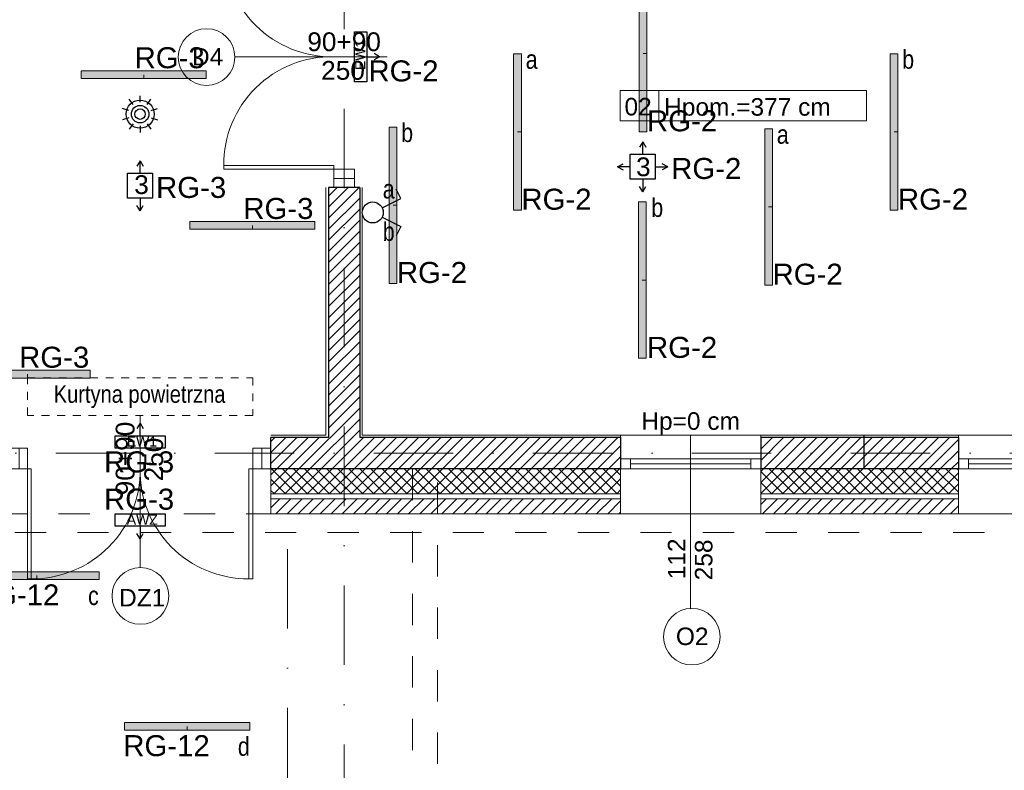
# Model space of a CAD drawing. Header units: metres. Extents: x -29 to 15534, y -4326 to 1447.
# Tile 38 of 48: x 12640 to 13427, y -2250 to -1649. Entities that reach past the tile are written whole.
import ezdxf
from ezdxf.enums import TextEntityAlignment as Align

# ---------------------------------------------------------------- set-up
doc = ezdxf.new("R2010")
doc.units = ezdxf.units.M
doc.header["$MEASUREMENT"] = 0
doc.linetypes.add('8', pattern=[0.5, 0.25, -0.25])
doc.linetypes.add('DASHDOT', pattern=[25.4, 12.7, -6.35, 0, -6.35])
for name, color, linetype, lineweight in [('#elektryczne', 7, 'Continuous', 20), ('A_B.CIENKIE', 8, 'Continuous', 9), ('A_DRZWI', 8, 'Continuous', 5), ('A_HACZE', 8, 'Continuous', 5), ('A_OPISY', 8, 'Continuous', 18), ('A_OSIE', 8, 'Continuous', 13), ('A_OZACZENIE DRZWI', 8, 'Continuous', 13), ('A_OZNACZENIA OKIEN', 8, 'Continuous', 13), ('A_PROJEKTOWANE ŚCIANY MUROWANE NOŚNE', 8, 'Continuous', 30), ('A_STAL CIENKIE', 8, 'Continuous', 0), ('A_STOLARKA', 8, 'Continuous', 5), ('A_TABELKI POM.', 8, 'Continuous', 20), ('A_TYNK', 8, 'Continuous', 5), ('A_WYMIARY WEWNETRZNE', 8, 'Continuous', 18), ('A_WYPOSAZENIE', 8, 'Continuous', 5), ('EB_obwody', 8, 'Continuous', 13), ('EB_oprawy awaryjne', 40, 'Continuous', 30), ('EB_oświetlenie sprzęt', 1, 'Continuous', 30)]:
    doc.layers.add(name, color=color, linetype=linetype, lineweight=lineweight)
for name, color, linetype in [('A_OZNACZENIA WARSTW', 8, 'Continuous'), ('rexp_Lum_Custom_Labels', 7, 'Continuous'), ('rexp_Lum_Labels', 7, 'Continuous'), ('rexp_Oprawy', 7, 'Continuous')]:
    doc.layers.add(name, color=color, linetype=linetype)
doc.styles.add('ARIAL', font='arial.ttf')
doc.styles.add('m1_romans', font='romans.shx', dxfattribs={"width": 0.8})
doc.styles.add('opisy okien', font='txt', dxfattribs={"height": 15})
doc.styles.get("Standard").update_dxf_attribs({"font": 'txt.shx'})
pattern_1 = [(135, (14464.78, -9e-13), (-4.419417, -4.419417), []), (225, (14464.78, -9e-13), (4.419417, -4.419417), [])]
pattern_2 = [(225, (14464.78, -9e-13), (4.419417, -4.419417), [])]

# ---------------------------------------------------------------- blocks, each defined once
blk = doc.blocks.new('A$C2DA918A7')
at = {"layer": 'A_OZACZENIE DRZWI'}
blk.add_line((-34.51, 0), (34.51, 0), dxfattribs=at)
at = {"layer": 'A_OZACZENIE DRZWI', "ltscale": 0.1, "style": 'm1_romans', "width": 0.8}
blk.add_attdef('SZEROKOSC', text='', height=10, rotation=359.99999, dxfattribs=at).set_placement((0, 0), align=Align.BOTTOM_CENTER)
blk.add_attdef('WYSOKOSC', text='', height=10, rotation=359.99999, dxfattribs=at).set_placement((-0.85, -3.39), align=Align.TOP_CENTER)
blk = doc.blocks.new('A$C05a9c78e')
at = {"layer": 'A_DRZWI', "color": 8, "ltscale": 2}
blk.add_line((-8.25, 194.72), (8.25, 194.72), dxfattribs=at)
at = {"layer": 'A_DRZWI', "ltscale": 2}
blk.add_line((-8.25, 0.72), (8.25, 0.72), dxfattribs=at)
at = {"layer": 'A_DRZWI', "color": 8, "ltscale": 2}
for points in [[(8.25, 188), (8.25, 201.45), (-8.25, 201.45), (-8.25, 188)], [(-96.25, 188), (-96.25, 185), (-8.25, 185), (-8.25, 188)]]:
    blk.add_lwpolyline(points, close=True, dxfattribs=at)
at = {"layer": 'A_DRZWI', "ltscale": 2}
for points in [[(-96.25, 8), (-96.25, 11), (-8.25, 11), (-8.25, 8)], [(8.25, 8), (8.25, -6.55), (-8.25, -6.55), (-8.25, 8)]]:
    blk.add_lwpolyline(points, close=True, dxfattribs=at)
at = {"layer": 'A_DRZWI', "color": 8, "ltscale": 2}
for centre, start, end in [((-9.91, 184.3), 179.53623, 271.0989), ((-9.91, 11.7), 88.9011, 180.46377)]:
    blk.add_arc(centre, 86.32, start, end, dxfattribs=at)
at = {"layer": 'A_WYMIARY WEWNETRZNE', "color": 8, "linetype": 'Continuous'}
blk.add_line((34.51, 98), (-87.27, 98), dxfattribs=at)
blk.add_circle((-109.94, 97.73), 22.67, dxfattribs=at)
at = {"layer": 'A_OZACZENIE DRZWI', "color": 8, "ltscale": 0.1}
ref = blk.add_blockref('A$C2DA918A7', (0, 98), dxfattribs=at)
ref.add_attrib('WYSOKOSC', '250', dxfattribs={"ltscale": 0.1, "height": 15, "rotation": 359.99999, "style": 'ARIAL'}).set_placement((-0.85, 94.61), align=Align.TOP_CENTER)
ref.add_attrib('SZEROKOSC', '90+90', dxfattribs={"ltscale": 0.1, "height": 15, "rotation": 359.99999, "style": 'ARIAL'}).set_placement((0, 98), align=Align.BOTTOM_CENTER)
blk = doc.blocks.new('A$C1c85234f')
at = {"layer": 'A_OZNACZENIA OKIEN'}
blk.add_line((0, -138.51), (0, 0), dxfattribs=at)
at = {"layer": 'A_OZNACZENIA OKIEN', "ltscale": 0.1, "style": 'm1_romans', "width": 0.8}
blk.add_attdef('SZEROKOSC', text='', height=10, rotation=89.99999, dxfattribs=at).set_placement((0, -99.01), align=Align.BOTTOM_CENTER)
blk.add_attdef('WYSOKOSC', text='', height=10, rotation=89.99999, dxfattribs=at).set_placement((3.39, -99.86), align=Align.TOP_CENTER)
blk = doc.blocks.new('podkład')
at = {"layer": 'A_HACZE'}
h = blk.add_hatch(dxfattribs=at)
h.set_pattern_fill('ANSI31', color=8, scale=50, angle=180, style=0)
h.set_pattern_definition(pattern_2)
h.paths.add_polyline_path([(13119.8, -2008.7), (13119.8, -1983.7), (12911.3, -1983.7), (12911.3, -1783.7), (12886.3, -1783.7), (12886.3, -1983.7), (12840.3, -1983.7), (12840.3, -2008.7)])
h.paths.add_polyline_path([(13231.8, -1983.7), (13231.8, -2008.7), (13389.8, -2008.7), (13389.8, -1983.7)])
h = blk.add_hatch(dxfattribs=at)
h.set_pattern_fill('ANSI37', color=8, scale=50, angle=90)
h.set_pattern_definition(pattern_1)
h.paths.add_polyline_path([(13119.8, -2028.7), (13119.8, -2008.7), (12840.3, -2008.7), (12840.3, -2028.7)])
h = blk.add_hatch(dxfattribs=at)
h.set_pattern_fill('ANSI37', color=8, scale=50, angle=90)
h.set_pattern_definition(pattern_1)
h.paths.add_polyline_path([(13231.8, -2008.7), (13231.8, -2028.7), (13389.8, -2028.7), (13389.8, -2008.7)])
h = blk.add_hatch(dxfattribs=at)
h.set_pattern_fill('ANSI31', color=8, scale=50, angle=180, style=0)
h.set_pattern_definition(pattern_2)
h.paths.add_polyline_path([(12840.3, -2032.7), (12840.3, -2044.7), (13119.8, -2044.7), (13119.8, -2032.7)])
h = blk.add_hatch(dxfattribs=at)
h.set_pattern_fill('ANSI31', color=8, scale=50, angle=180, style=0)
h.set_pattern_definition(pattern_2)
h.paths.add_polyline_path([(13231.8, -2032.7), (13231.8, -2044.7), (13389.8, -2044.7), (13389.8, -2032.7)])
at = {"layer": 'A_B.CIENKIE', "color": 8, "linetype": '8', "ltscale": 100}
for points in [[(11573.49, -2008.7), (11573.49, -4224.7), (12973.49, -3344.7), (12973.49, -2008.7)], [(11593.49, -2008.7), (11593.49, -4188.5), (12953.49, -3333.65), (12953.49, -2008.7)]]:
    blk.add_lwpolyline(points, dxfattribs=at)
at = {"layer": 'A_OSIE', "color": 8, "linetype": 'DASHDOT', "ltscale": 5}
for p, q in [((12898.8, -449.79), (12898.8, -2335.96)), ((14256.99, -1996.2), (10108.73, -1996.2)), ((12853.49, -3407.36), (12853.49, -2044.7))]:
    blk.add_line(p, q, dxfattribs=at)
at = {"layer": 'A_OZNACZENIA WARSTW', "color": 8, "linetype": 'Continuous'}
blk.add_line((13314.47, -2008.7), (13314.47, -1981.7), dxfattribs=at)
at = {"layer": 'A_PROJEKTOWANE ŚCIANY MUROWANE NOŚNE', "color": 8}
for p, q in [((12886.3, -1783.7), (12886.3, -1983.7)), ((12911.3, -1783.7), (12886.3, -1783.7)), ((12911.3, -1783.7), (12911.3, -1983.7)), ((12886.3, -1983.7), (12840.3, -1983.7)), ((12840.3, -2008.7), (12840.3, -1983.7)), ((13119.8, -1983.7), (12911.3, -1983.7)), ((13119.8, -1983.7), (13119.8, -2008.7)), ((13389.8, -1983.7), (13231.8, -1983.7)), ((13231.8, -1983.7), (13231.8, -2008.7)), ((13389.8, -1983.7), (13389.8, -2008.7)), ((13119.8, -2008.7), (12840.3, -2008.7)), ((13389.8, -2008.7), (13231.8, -2008.7))]:
    blk.add_line(p, q, dxfattribs=at)
at = {"layer": 'A_STAL CIENKIE', "color": 8, "linetype": '8', "ltscale": 100}
blk.add_lwpolyline([(13910.62, -2059.7), (10470.62, -2059.7), (10470.62, -2044.7), (13910.62, -2044.7)], close=True, dxfattribs=at)
at = {"layer": 'A_STOLARKA', "color": 8}
for p, q in [((13231.8, -2000.7), (13119.8, -2000.7)), ((13223.8, -2004.7), (13127.8, -2004.7)), ((13689.8, -2000.7), (13389.8, -2000.7)), ((13577.8, -2004.7), (13397.8, -2004.7)), ((13223.8, -2008.7), (13119.8, -2008.7)), ((13231.8, -2008.7), (13227.8, -2008.7)), ((13681.8, -2008.7), (13389.8, -2008.7))]:
    blk.add_line(p, q, dxfattribs=at)
for points in [[(13119.8, -2044.7), (13119.8, -1981.7), (13231.8, -1981.7), (13231.8, -2044.7)], [(13389.8, -2044.7), (13389.8, -1981.7), (13689.8, -1981.7), (13689.8, -2044.7)], [(13119.8, -2008.7), (13119.8, -2000.7), (13127.8, -2000.7), (13127.8, -2008.7)], [(13223.8, -2008.7), (13223.8, -2000.7), (13231.8, -2000.7), (13231.8, -2008.7)], [(13389.8, -2008.7), (13389.8, -2000.7), (13397.8, -2000.7), (13397.8, -2008.7)]]:
    blk.add_lwpolyline(points, close=True, dxfattribs=at)
at = {"layer": 'A_TYNK', "color": 8, "linetype": 'Continuous'}
for p, q in [((12840.3, -2008.7), (12840.3, -2028.7)), ((13119.8, -2028.7), (12840.3, -2028.7)), ((12840.3, -2028.7), (12840.3, -2044.7)), ((13119.8, -2028.7), (13119.8, -2044.7)), ((13389.8, -2028.7), (13231.8, -2028.7)), ((13231.8, -2028.7), (13231.8, -2044.7)), ((13389.8, -2028.7), (13389.8, -2044.7))]:
    blk.add_line(p, q, dxfattribs=at)
at = {"layer": 'A_TYNK', "color": 8}
for points in [[(13847.62, -1724.7), (13847.62, -1981.7), (13231.8, -1981.7)], [(12840.3, -1981.7), (12884.3, -1981.7), (12884.3, -1783.7)], [(13119.8, -1981.7), (12913.3, -1981.7), (12913.3, -1783.7)]]:
    blk.add_lwpolyline(points, dxfattribs=at)
at = {"layer": 'A_TYNK', "color": 8, "linetype": 'Continuous'}
for points in [[(13119.8, -2028.7), (12840.3, -2028.7)], [(13389.8, -2028.7), (13231.8, -2028.7)], [(13119.8, -2032.7), (12840.3, -2032.7)], [(13389.8, -2032.7), (13231.8, -2032.7)], [(13119.8, -2044.7), (12840.3, -2044.7)], [(13389.8, -2044.7), (13231.8, -2044.7)]]:
    blk.add_lwpolyline(points, dxfattribs=at)
at = {"layer": 'A_WYMIARY WEWNETRZNE', "color": 8, "linetype": 'Continuous'}
blk.add_line((13150.31, -1706.27), (13150.31, -1730.49), dxfattribs=at)
blk.add_lwpolyline([(13119.43, -1730.49), (13119.43, -1706.27), (13316.41, -1706.27), (13316.41, -1730.49)], close=True, dxfattribs=at)
blk.add_circle((13176.76, -2142.97), 22.63, dxfattribs=at)
at = {"layer": 'A_WYPOSAZENIE', "color": 8, "linetype": '8', "ltscale": 25}
blk.add_lwpolyline([(12645.75, -1935.94), (12825.75, -1935.94), (12825.75, -1965.94), (12645.75, -1965.94)], close=True, dxfattribs=at)
at = {"layer": 'A_DRZWI', "color": 8, "ltscale": 2}
blk.add_blockref('A$C05a9c78e', (12898.8, -1777.14), dxfattribs=at)
at = {"layer": 'A_DRZWI', "color": 8, "ltscale": 2, "rotation": 90}
blk.add_blockref('A$C05a9c78e', (12833.75, -2000.45), dxfattribs=at)
at = {"layer": 'A_WYMIARY WEWNETRZNE', "color": 8, "linetype": 'Continuous'}
ref = blk.add_blockref('A$C1c85234f', (13175.8, -1981.7), dxfattribs=at)
ref.add_attrib('WYSOKOSC', '258', dxfattribs={"layer": 'A_OZNACZENIA OKIEN', "ltscale": 0.1, "height": 14, "rotation": 90, "style": 'ARIAL'}).set_placement((13179.19, -2081.55), align=Align.TOP_CENTER)
ref.add_attrib('SZEROKOSC', '112', dxfattribs={"layer": 'A_OZNACZENIA OKIEN', "ltscale": 0.1, "height": 14, "rotation": 90, "style": 'ARIAL'}).set_placement((13175.8, -2080.7), align=Align.BOTTOM_CENTER)
at = {"layer": 'A_OPISY', "color": 8, "lineweight": 13, "insert": (12743.64, -1951.02), "char_height": 14, "width": 153.8141, "attachment_point": 5, "line_spacing_factor": 0.8, "style": 'opisy okien'}
blk.add_mtext('\\pxql;{\\fArial Narrow|b0|i0|c238|p34;Kurtyna powietrzna}', dxfattribs=at)
at = {"layer": 'A_OZNACZENIA OKIEN', "color": 8, "lineweight": 13, "char_height": 14, "attachment_point": 8}
for s, insert, style in [('{\\fArial|b0|i0|c238|p34;D4}', (12789.71, -1686.08), 'ARIAL'), ('{\\fArial|b0|i0|c238|p34;Hpom.=377 cm}', (13221.19, -1730.49), 'ARIAL'), ('{\\fArial|b0|i0|c238|p34;Hp=0 cm}', (13175.8, -1981.7), 'opisy okien'), ('{\\fArial|b0|i0|c238|p34;DZ1}', (12737.41, -2118.75), 'ARIAL'), ('{\\fArial|b0|i0|c238|p34;O2}', (13177.05, -2149.87), 'ARIAL')]:
    blk.add_mtext(s, dxfattribs=dict(at, insert=insert, style=style))
at = {"layer": 'A_TABELKI POM.', "color": 8, "insert": (13144.68, -1726.26), "char_height": 14, "width": 190.1196, "attachment_point": 9, "style": 'ARIAL'}
blk.add_mtext('02', dxfattribs=at)
blk = doc.blocks.new('*U204')
at = {"layer": 'EB_oświetlenie sprzęt', "linetype": 'Continuous'}
for p, q in [((-89925375.23, -54748399.37), (-89925382.76, -54748403.1)), ((-89925367.77, -54748414.43), (-89925375.23, -54748399.37)), ((-89925360.31, -54748414.43), (-89925352.85, -54748399.37)), ((-89925352.85, -54748399.37), (-89925345.32, -54748403.1))]:
    blk.add_line(p, q, dxfattribs=at)
blk.add_circle((-89925364.04, -54748421.95), 8.4, dxfattribs=at)
blk = doc.blocks.new('*U208')
at = {"layer": 'EB_oprawy awaryjne', "color": 3, "linetype": 'Continuous'}
for p, q in [((0, -5), (0, -15)), ((0, -15), (-2.5, -10.67)), ((0, -15), (2.5, -10.67))]:
    blk.add_line(p, q, dxfattribs=at)
blk.add_lwpolyline([(-20, 5), (20, 5), (20, -5), (-20, -5), (-20, 5)], dxfattribs=at)
at = {"layer": 'EB_oprawy awaryjne', "linetype": 'Continuous', "insert": (-10.64, 4.34), "char_height": 8, "attachment_point": 1, "style": 'ARIAL'}
blk.add_mtext_dynamic_manual_height_columns('{\\C3;AWZ}', width=397.3306, gutter_width=1, heights=[0], dxfattribs=at)
blk = doc.blocks.new('*U223')
at = {"layer": 'EB_oprawy awaryjne', "color": 3, "linetype": 'Continuous'}
for p, q in [((0, 15), (-2.5, 10.67)), ((0, 5), (0, 15)), ((0, 15), (2.5, 10.67))]:
    blk.add_line(p, q, dxfattribs=at)
blk.add_lwpolyline([(20, -5), (-20, -5), (-20, 5), (20, 5), (20, -5)], dxfattribs=at)
at = {"layer": 'EB_oprawy awaryjne', "linetype": 'Continuous', "insert": (-10.64, 4.34), "char_height": 8, "attachment_point": 1, "style": 'ARIAL'}
blk.add_mtext_dynamic_manual_height_columns('{\\C3;EW1}', width=397.3306, gutter_width=1, heights=[0], dxfattribs=at)
blk = doc.blocks.new('*U222')
at = {"layer": 'EB_oprawy awaryjne', "color": 3, "linetype": 'Continuous'}
for p, q in [((5, 0), (15, 0)), ((15, 0), (10.67, 2.5)), ((15, 0), (10.67, -2.5))]:
    blk.add_line(p, q, dxfattribs=at)
blk.add_lwpolyline([(-5, -20), (-5, 20), (5, 20), (5, -20), (-5, -20)], dxfattribs=at)
at = {"layer": 'EB_oprawy awaryjne', "linetype": 'Continuous', "insert": (-4.34, -10.64), "char_height": 8, "attachment_point": 1, "rotation": 90, "style": 'ARIAL'}
blk.add_mtext_dynamic_manual_height_columns('{\\C3;EW1}', width=397.3306, gutter_width=1, heights=[0], dxfattribs=at)
blk = doc.blocks.new('rexp_lib_l_60')
at = {"layer": 'rexp_Oprawy', "linetype": 'Continuous', "lineweight": 18, "true_color": 0x007fff}
blk.add_hatch(color=150, dxfattribs=at).paths.add_polyline_path([(-3.1, -62.5), (3.1, -62.5), (3.1, 62.5), (-3.1, 62.5)])
at = {"layer": 'rexp_Oprawy', "color": 150, "linetype": 'Continuous', "lineweight": 18, "true_color": 0x007fff}
blk.add_lwpolyline([(-3.1, -62.5), (3.1, -62.5), (3.1, 62.5), (-3.1, 62.5)], close=True, dxfattribs=at)
at = {"layer": 'rexp_Oprawy', "color": 7, "linetype": 'Continuous', "lineweight": 18}
blk.add_lwpolyline([(-3.1, -62.5), (3.1, -62.5), (3.1, 62.5), (-3.1, 62.5)], close=True, dxfattribs=at)
blk.add_lwpolyline([(0, 0), (3.1, 0)], dxfattribs=at)
blk = doc.blocks.new('rexp_lib_l_57')
at = {"layer": 'rexp_Oprawy', "linetype": 'Continuous', "lineweight": 18, "true_color": 0x00ff7f}
blk.add_hatch(color=110, dxfattribs=at).paths.add_polyline_path([(-3.1, -50), (3.1, -50), (3.1, 50), (-3.1, 50)])
at = {"layer": 'rexp_Oprawy', "color": 110, "linetype": 'Continuous', "lineweight": 18, "true_color": 0x00ff7f}
blk.add_lwpolyline([(-3.1, -50), (3.1, -50), (3.1, 50), (-3.1, 50)], close=True, dxfattribs=at)
at = {"layer": 'rexp_Oprawy', "color": 7, "linetype": 'Continuous', "lineweight": 18}
blk.add_lwpolyline([(-3.1, -50), (3.1, -50), (3.1, 50), (-3.1, 50)], close=True, dxfattribs=at)
blk.add_lwpolyline([(0, 0), (3.1, 0)], dxfattribs=at)
at = {"layer": 'rexp_Lum_Custom_Labels', "color": 8, "linetype": 'Continuous', "lineweight": 18, "flags": 8}
blk.add_attdef('CustomLabel', (-8.1, -50), '', height=10, rotation=90, dxfattribs=at)
at = {"layer": 'rexp_Lum_Labels', "color": 8, "linetype": 'Continuous', "lineweight": 18, "flags": 8}
blk.add_attdef('Label', (10, 10), '', height=20, dxfattribs=at)
blk = doc.blocks.new('rexp_lib_l_92')
at = {"layer": 'rexp_Oprawy', "linetype": 'Continuous', "lineweight": 18, "true_color": 0x007f00}
blk.add_hatch(color=96, dxfattribs=at).paths.add_polyline_path([(-3.1, -50), (3.1, -50), (3.1, 50), (-3.1, 50)])
at = {"layer": 'rexp_Oprawy', "color": 96, "linetype": 'Continuous', "lineweight": 18, "true_color": 0x007f00}
blk.add_lwpolyline([(-3.1, -50), (3.1, -50), (3.1, 50), (-3.1, 50)], close=True, dxfattribs=at)
at = {"layer": 'rexp_Oprawy', "color": 7, "linetype": 'Continuous', "lineweight": 18}
blk.add_lwpolyline([(-3.1, -50), (3.1, -50), (3.1, 50), (-3.1, 50)], close=True, dxfattribs=at)
blk.add_lwpolyline([(0, 0), (3.1, 0)], dxfattribs=at)
blk = doc.blocks.new('aw 53t5325235')
at = {"layer": 'EB_oprawy awaryjne', "linetype": 'Continuous'}
for p, q in [((-89934394.43, -54747675.98), (-89934396.93, -54747680.31)), ((-89934394.43, -54747685.98), (-89934394.43, -54747675.98)), ((-89934394.43, -54747675.98), (-89934391.93, -54747680.31)), ((-89934414.43, -54747695.98), (-89934410.1, -54747693.48)), ((-89934404.43, -54747695.98), (-89934414.43, -54747695.98)), ((-89934414.43, -54747695.98), (-89934410.1, -54747698.48)), ((-89934384.43, -54747695.98), (-89934374.43, -54747695.98)), ((-89934374.43, -54747695.98), (-89934378.76, -54747693.48)), ((-89934374.43, -54747695.98), (-89934378.76, -54747698.48)), ((-89934394.43, -54747705.98), (-89934394.43, -54747715.98)), ((-89934394.43, -54747715.98), (-89934396.93, -54747711.65)), ((-89934394.43, -54747715.98), (-89934391.93, -54747711.65))]:
    blk.add_line(p, q, dxfattribs=at)
blk.add_lwpolyline([(-89934404.43, -54747685.98), (-89934384.43, -54747685.98), (-89934384.43, -54747705.98), (-89934404.43, -54747705.98), (-89934404.43, -54747685.98)], dxfattribs=at)
at = {"layer": 'EB_oprawy awaryjne', "linetype": 'Continuous', "insert": (-89934399.73, -54747688.47), "char_height": 15, "attachment_point": 1, "style": 'ARIAL'}
blk.add_mtext_dynamic_manual_height_columns('3', width=397.3306, gutter_width=1, heights=[0], dxfattribs=at)
blk = doc.blocks.new('*U216')
at = {"layer": 'EB_oprawy awaryjne', "linetype": 'Continuous'}
for p, q in [((0, 20), (-2.5, 15.67)), ((0, 10), (0, 20)), ((0, 20), (2.5, 15.67)), ((0, -20), (-2.5, -15.67)), ((0, -10), (0, -20)), ((0, -20), (2.5, -15.67))]:
    blk.add_line(p, q, dxfattribs=at)
blk.add_lwpolyline([(-10, -10), (-10, 10), (10, 10), (10, -10), (-10, -10)], dxfattribs=at)
at = {"layer": 'EB_oprawy awaryjne', "linetype": 'Continuous', "insert": (-4.71, 8.39), "char_height": 15, "attachment_point": 1, "style": 'ARIAL'}
blk.add_mtext_dynamic_manual_height_columns('3', width=397.3306, gutter_width=1, heights=[0], dxfattribs=at)
blk = doc.blocks.new('czujka ruchu')
at = {"layer": 'EB_oświetlenie sprzęt', "color": 4}
for p, q in [((-89925364.04, -54748232.5), (-89925364.04, -54748227.25)), ((-89925369.6, -54748234.31), (-89925372.68, -54748230.06)), ((-89925358.49, -54748234.31), (-89925355.4, -54748230.06)), ((-89925373.03, -54748239.03), (-89925378.02, -54748237.41)), ((-89925355.06, -54748239.03), (-89925350.06, -54748237.41)), ((-89925373.03, -54748244.87), (-89925378.02, -54748246.5)), ((-89925369.6, -54748249.6), (-89925372.68, -54748253.84)), ((-89925358.49, -54748249.6), (-89925355.4, -54748253.84)), ((-89925355.06, -54748244.87), (-89925350.06, -54748246.5)), ((-89925364.04, -54748251.4), (-89925364.04, -54748256.65))]:
    blk.add_line(p, q, dxfattribs=at)
for radius in [11.2, 7, 4.17]:
    blk.add_circle((-89925364.04, -54748241.95), radius, dxfattribs=at)

msp = doc.modelspace()

# ---------------------------------------------------------------- block references
at = {"layer": '#elektryczne', "color": 8, "linetype": 'Continuous', "lineweight": 18}
msp.add_blockref('podkład', (0, 0), dxfattribs=at)
at = {"layer": 'EB_oprawy awaryjne', "linetype": 'Continuous'}
for name, p in [('*U222', (12912.05, -1679.14)), ('aw 53t5325235', (89947531.89, 54745928.81, 377)), ('*U216', (12735.75, -1782.32, 225)), ('*U223', (12735.75, -1987.2)), ('*U208', (12735.75, -2049.7))]:
    msp.add_blockref(name, p, dxfattribs=at)
at = {"layer": 'EB_oświetlenie sprzęt', "linetype": 'Continuous'}
msp.add_blockref('czujka ruchu', (89938099.79, 54746516.91, 75), dxfattribs=at)
at = {"layer": 'EB_oświetlenie sprzęt', "linetype": 'Continuous', "rotation": 270}
msp.add_blockref('*U204', (54761343.65, -89927167.74), dxfattribs=at)
at = {"layer": 'rexp_Oprawy', "color": 8, "linetype": 'Continuous', "lineweight": 18, "rotation": 270}
for name, p in [('rexp_lib_l_57', (12645.75, -1933.03)), ('rexp_lib_l_92', (12653.1, -2094.1, 377)), ('rexp_lib_l_57', (12738.62, -1693.52, 300)), ('rexp_lib_l_92', (12773.33, -2214.68)), ('rexp_lib_l_57', (12825.52, -1814.07, 300))]:
    msp.add_blockref(name, p, dxfattribs=at)
at = {"layer": 'rexp_Oprawy', "color": 0, "linetype": 'Continuous', "lineweight": 18}
for p in [(12937.91, -1797.87, 377), (13037.41, -1739.27, 377), (13137.11, -1857.77, 377), (13137.81, -1676.57, 377), (13238.15, -1799.24), (13338.36, -1739.24)]:
    msp.add_blockref('rexp_lib_l_60', p, dxfattribs=at)

# ---------------------------------------------------------------- texts
at = {"layer": 'A_OPISY', "color": 0, "lineweight": 13, "char_height": 15, "width": 16.3849, "attachment_point": 5, "style": 'opisy okien'}
for s, insert in [('{\\fArial Narrow|b0|i0|c238|p39;b}', (13349.66, -1681.34)), ('{\\fArial Narrow|b0|i0|c238|p39;a}', (13048.71, -1681.37, 377)), ('{\\fArial Narrow|b0|i0|c238|p39;b}', (12949.21, -1739.97, 377)), ('{\\fArial Narrow|b0|i0|c238|p39;a}', (13249.44, -1741.34)), ('{\\fArial Narrow|b0|i0|c238|p39;a}', (12934.47, -1785.05)), ('{\\fArial Narrow|b0|i0|c238|p39;b}', (13149.11, -1799.87, 377)), ('{\\fArial Narrow|b0|i0|c238|p39;b}', (12934.47, -1819.05)), ('{\\fArial Narrow|b0|i0|c238|p39;c}', (12698.44, -2110.27)), ('{\\fArial Narrow|b0|i0|c238|p39;d}', (12818.67, -2230.85, -377))]:
    msp.add_mtext(s, dxfattribs=dict(at, insert=insert))
at = {"layer": 'EB_obwody', "color": 5, "style": 'ARIAL'}
for s, p in [('RG-3', (12731.35, -1688.33, 77)), ('RG-2', (12918.25, -1698.86)), ('RG-2', (13140.91, -1738.78, 377)), ('RG-2', (13160.23, -1776.88, 377)), ('RG-3', (12748.51, -1792.04, 225)), ('RG-2', (13040.51, -1801.48, 377)), ('RG-2', (13341.46, -1801.46)), ('RG-3', (12818.25, -1808.88, 77)), ('RG-2', (12941.01, -1860.08, 377)), ('RG-2', (13241.25, -1861.46)), ('RG-2', (13140.91, -1919.98, 377)), ('RG-3', (12639.05, -1927.85, -223)), ('RG-3', (12706.92, -2011.55)), ('RG-3', (12706.92, -2041.38)), ('RG-12', (12602.07, -2117.95, -1123)), ('RG-12', (12722.3, -2238.52, -1500))]:
    msp.add_text(s, height=16.8, rotation=0, dxfattribs=at).set_placement(p)

doc.saveas('drawing.dxf')
